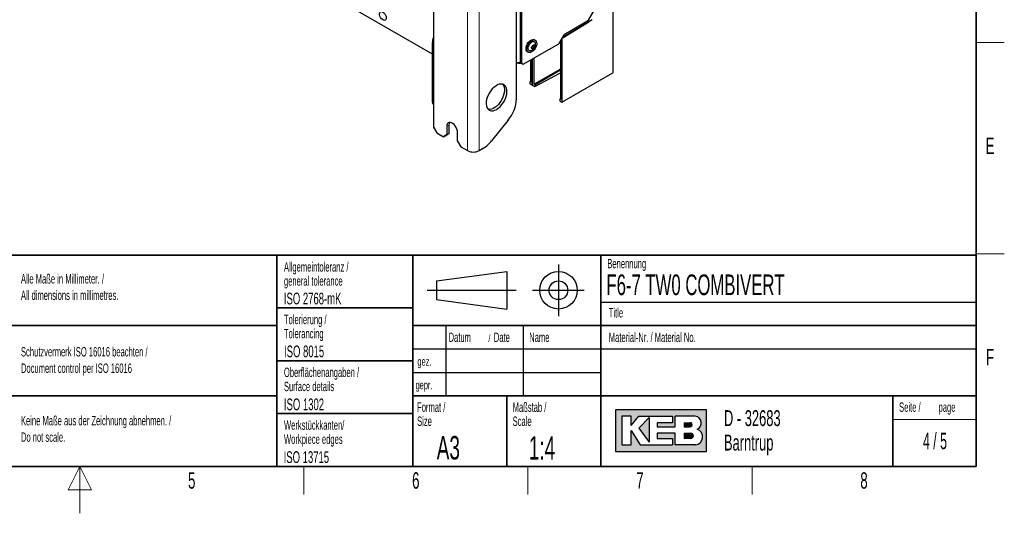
# Paper-space layout 'Blatt4' of a CAD drawing. Header units: millimetres. Extents: x 5 to 418, y 2 to 292.
# Tile 57 of 70: x 204 to 414, y 2 to 107. Entities that reach past the tile are written whole.
import ezdxf

# ---------------------------------------------------------------- set-up
doc = ezdxf.new("R2010")
doc.units = ezdxf.units.MM
doc.layers.add('SLD-0', color=7, linetype='Continuous')
doc.styles.add('SLDTEXTSTYLE0', font='TXT', dxfattribs={"width": 0.7})
doc.styles.add('SLDTEXTSTYLE1', font='TXT', dxfattribs={"width": 0.605})
doc.styles.add('SLDTEXTSTYLE2', font='TXT', dxfattribs={"width": 0.563})

psp = doc.layouts.new('Blatt4')

# ---------------------------------------------------------------- hatches: boundary and pattern name
at = {"linetype": 'Continuous'}
h = psp.add_hatch(color=7, dxfattribs=at)
h.paths.add_polyline_path([(331.1423676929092, 15.18257760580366), (350.5207896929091, 15.18257760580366), (350.5207896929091, 24.04128480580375), (331.1423676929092, 24.04128480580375)], flags=0)
edge = h.paths.add_edge_path(flags=0)
edge.add_arc((347.9991875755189, 18.26988521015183), 1.720915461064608, -81.72003226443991, 70.17096003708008, ccw=False)
edge.add_line((348.2470169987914, 16.56690822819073), (348.2293995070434, 16.56675060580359))
edge.add_line((348.2293995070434, 16.56675060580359), (343.8767592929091, 16.56675060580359))
edge.add_line((343.8767592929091, 16.56675060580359), (343.8767592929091, 19.05826200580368))
edge.add_line((343.8767592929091, 19.05826200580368), (340.0010748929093, 19.05826200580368))
edge.add_line((340.0010748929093, 19.05826200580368), (340.0010748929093, 17.95092360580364))
edge.add_line((340.0010748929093, 17.95092360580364), (343.3230900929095, 17.95092360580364))
edge.add_line((343.3230900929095, 17.95092360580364), (343.3230900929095, 16.56675060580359))
edge.add_line((343.3230900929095, 16.56675060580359), (336.4022250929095, 16.56675060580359))
edge.add_line((336.4022250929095, 16.56675060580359), (334.4643828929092, 19.61193120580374))
edge.add_line((334.4643828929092, 19.61193120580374), (334.4643828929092, 16.56675060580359))
edge.add_line((334.4643828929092, 16.56675060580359), (332.5265406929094, 16.56675060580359))
edge.add_line((332.5265406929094, 16.56675060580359), (332.5265406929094, 22.65711180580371))
edge.add_line((332.5265406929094, 22.65711180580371), (334.4643828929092, 22.65711180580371))
edge.add_line((334.4643828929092, 22.65711180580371), (334.4643828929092, 20.71926960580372))
edge.add_line((334.4643828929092, 20.71926960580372), (336.1253904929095, 22.65711180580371))
edge.add_line((336.1253904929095, 22.65711180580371), (343.3230900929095, 22.65711180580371))
edge.add_line((343.3230900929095, 22.65711180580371), (343.3230900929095, 21.27293880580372))
edge.add_line((343.3230900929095, 21.27293880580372), (340.0010748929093, 21.27293880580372))
edge.add_line((340.0010748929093, 21.27293880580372), (340.0010748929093, 20.44243500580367))
edge.add_line((340.0010748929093, 20.44243500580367), (343.8767592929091, 20.44243500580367))
edge.add_line((343.8767592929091, 20.44243500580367), (343.8767592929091, 22.65711180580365))
edge.add_line((343.8767592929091, 22.65711180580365), (348.1497422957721, 22.65711180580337))
edge.add_line((348.1497422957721, 22.65711180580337), (348.151741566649, 22.65711180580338))
edge.add_line((348.151741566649, 22.65711180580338), (348.1521661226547, 22.65713246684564))
edge.add_arc((347.9523797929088, 21.20834406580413), 1.462498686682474, -64.4589412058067, 82.1484933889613, ccw=False)
psp.add_hatch(color=7, dxfattribs=at).paths.add_polyline_path([(338.3400672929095, 17.12041980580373), (338.3400672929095, 22.38027720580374), (336.1253904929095, 20.16560040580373)], flags=0)
h = psp.add_hatch(color=7, dxfattribs=at)
edge = h.paths.add_edge_path(flags=0)
edge.add_line((345.8146014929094, 20.44243500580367), (346.974194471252, 20.44243500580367))
edge.add_arc((347.0534490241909, 20.85768690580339), 0.4227474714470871, 259.1945394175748, 460.8054605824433)
edge.add_line((346.9741944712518, 21.27293880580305), (345.8146014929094, 21.27293880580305))
edge.add_line((345.8146014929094, 21.27293880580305), (345.8146014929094, 20.44243500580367))
h = psp.add_hatch(color=7, dxfattribs=at)
edge = h.paths.add_edge_path(flags=0)
edge.add_line((345.8146014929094, 17.95092360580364), (347.1991847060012, 17.95092360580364))
edge.add_arc((347.1991847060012, 18.50459280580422), 0.5536692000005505, 270.0000000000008, 450.0000000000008)
edge.add_line((347.1991847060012, 19.05826200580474), (347.1703327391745, 19.05826200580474))
edge.add_line((347.1703327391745, 19.05826200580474), (345.8146014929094, 19.05826200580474))
edge.add_line((345.8146014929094, 19.05826200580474), (345.8146014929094, 17.95092360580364))

# ---------------------------------------------------------------- linework, layer by layer
at = {"color": 7, "linetype": 'Continuous', "lineweight": 25}
for p, q in [((292.3726433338, 206.1084381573), (292.3726433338, 84.2397219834)), ((310.0503128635, 90.2712395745), (310.0503128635, 118.1260993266)), ((261.5654013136, 117.4347806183), (292.0671869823, 99.8264745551)), ((310.8458079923, 114.9313253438), (310.8458079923, 97.9881034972)), ((311.1109730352, 114.7782488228), (311.1109730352, 97.8350269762)), ((330.6653197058, 95.9316792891), (330.6653197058, 115.1882704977)), ((325.4122076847, 106.9891489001), (327.1799746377, 110.0510110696)), ((326.2003699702, 107.1231893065), (319.7786325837, 103.2534991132)), ((319.7730311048, 103.1608120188), (325.4540510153, 106.6734631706)), ((320.1972951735, 103.9786439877), (325.4122076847, 106.9891489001)), ((292.3726433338, 103.6180302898), (292.2756687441, 103.1825236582)), ((314.0581217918, 102.7560882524), (313.8813450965, 102.8581392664)), ((319.0659243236, 102.0190521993), (320.1972951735, 103.9786439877)), ((319.7370965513, 103.1815565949), (319.7730311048, 103.1608120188)), ((319.7730311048, 89.6138566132), (319.7730311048, 103.1608120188)), ((292.0671869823, 101.2067326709), (292.0671869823, 89.7506592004)), ((311.4645264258, 97.6308585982), (319.0659243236, 102.0190521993)), ((313.4094017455, 101.4382419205), (313.3238131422, 101.0493547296)), ((313.3238131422, 101.0493547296), (313.5356135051, 100.9162922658)), ((313.4794490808, 101.3762190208), (313.3762045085, 101.2874043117)), ((313.4055133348, 101.4205742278), (313.4794490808, 101.3762190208)), ((313.7067907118, 101.6940666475), (313.4094017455, 101.4382419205)), ((313.5126463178, 101.5270566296), (313.4794490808, 101.3762190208)), ((313.4794490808, 101.3762190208), (313.8330024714, 101.1721169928)), ((313.5356135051, 100.9162922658), (313.8330024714, 101.1721169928)), ((313.6992828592, 101.6876081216), (313.9185910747, 101.5610041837)), ((313.9185910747, 101.5610041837), (313.7067907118, 101.6940666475)), ((313.8330024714, 101.1721169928), (313.9185910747, 101.5610041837)), ((319.4194238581, 102.6313313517), (319.4194238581, 90.1241458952)), ((312.4064649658, 100.3032951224), (312.5832416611, 100.2012441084)), ((313.4090700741, 93.2876931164), (313.4090700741, 98.753419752)), ((313.4444254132, 93.2672829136), (313.4444254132, 98.7738299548)), ((313.7980326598, 93.3693059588), (313.7980326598, 98.9779630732)), ((310.0503128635, 97.8642168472), (310.2519074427, 97.972608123)), ((310.1387012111, 98.0288542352), (310.1066607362, 98.0473508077)), ((310.8458079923, 97.9881034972), (311.1109730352, 97.8350269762)), ((311.1993613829, 97.7839351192), (310.8458079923, 97.9881034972)), ((311.1109730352, 97.8350269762), (311.4645264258, 97.6308585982)), ((311.4645264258, 97.6308585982), (311.1993613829, 97.7839351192)), ((313.0554628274, 98.5492866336), (313.0554628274, 93.7979823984)), ((319.4194238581, 96.6144841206), (313.7980326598, 93.3693059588)), ((313.9570778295, 93.2774911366), (319.4194238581, 96.4308539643)), ((313.9570778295, 92.8692207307), (319.4194238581, 95.8061581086)), ((319.7471241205, 89.556602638), (330.6028143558, 95.823423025)), ((313.0554628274, 93.9881369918), (312.8964176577, 93.8897972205)), ((312.8964176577, 93.8897972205), (312.8964176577, 93.4815268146)), ((312.8964176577, 93.8897972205), (313.0554628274, 93.7979823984)), ((312.8964176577, 93.4815268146), (313.3206413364, 93.2366276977)), ((313.3831630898, 93.2304391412), (313.4444345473, 93.2658101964)), ((313.5328541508, 93.1141198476), (313.9570778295, 92.8692207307)), ((313.7980326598, 93.3693059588), (313.9570778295, 93.2774911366)), ((313.9570778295, 93.2774911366), (313.9570778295, 92.8692207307)), ((319.4194238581, 90.3143004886), (319.2603786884, 90.2159607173)), ((319.2603786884, 90.2159607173), (319.2603786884, 89.8076903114)), ((319.2603786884, 90.2159607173), (319.4194238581, 90.1241458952)), ((319.2603786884, 89.8076903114), (319.6846023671, 89.5627911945)), ((292.3726433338, 84.2397219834), (293.079750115, 83.0149771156)), ((295.2010704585, 84.4441225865), (295.2010704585, 82.6069057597)), ((295.7314005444, 82.9130588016), (295.7314005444, 84.7502756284)), ((308.2825459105, 85.7150040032), (304.7470120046, 81.3168334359)), ((293.079750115, 83.0149771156), (294.4939636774, 82.1985690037)), ((294.4939636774, 82.1985690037), (295.2010704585, 82.6069057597)), ((295.0242937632, 82.5047220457), (294.4939636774, 82.1985690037)), ((295.7314005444, 82.9130588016), (295.0242937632, 82.5047220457)), ((295.2010704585, 82.6069057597), (295.7314005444, 82.9130588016)), ((297.4991674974, 81.280242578), (297.4991674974, 83.1174594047)), ((297.4991674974, 81.280242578), (298.2062742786, 80.0554977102)), ((298.2062742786, 80.0554977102), (299.620487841, 79.2390895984)), ((302.0953615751, 79.2390895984), (302.9792450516, 79.7493446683))]:
    psp.add_line(p, q, dxfattribs=at)
at = {"color": 7, "linetype": 'Continuous', "lineweight": 18}
for p, q in [((299.620487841, 202.7408873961), (299.620487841, 79.2390895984)), ((302.0953615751, 202.7408873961), (302.0953615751, 79.2390895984)), ((330.6302371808, 95.8815520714), (330.6302371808, 115.13814328)), ((310.1387012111, 98.0288542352), (310.1387012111, 98.0399928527)), ((319.7730311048, 89.6138566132), (330.6302371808, 95.8815520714)), ((313.4090700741, 93.2876931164), (313.4444254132, 93.3081032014)), ((295.2010704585, 84.4441225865), (295.7314005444, 84.7502756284))]:
    psp.add_line(p, q, dxfattribs=at)
at = {"color": 7, "linetype": 'Continuous', "lineweight": 25, "flags": 128}
for points in [[(281.4849415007, 107.1485878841), (281.2781669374, 107.3402614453), (281.0990347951, 107.5831454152), (280.9634617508, 107.8556584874), (280.8834940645, 108.1335866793), (280.866237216, 108.3922348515), (280.913224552, 108.6086209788), (281.0202810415, 108.7635182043), (281.1778942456, 108.8431632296), (281.3720595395, 108.8404792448), (281.5855244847, 108.7557047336), (281.799321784, 108.5963722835), (281.9944546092, 108.3766392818), (282.1535845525, 108.1160299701), (282.2625722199, 107.8377006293), (282.3117335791, 107.5663820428), (282.2967004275, 107.3261820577), (282.2188085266, 107.1384434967), (282.0849789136, 107.0198477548), (281.9071029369, 106.9809325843), (281.7009856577, 107.0251557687), (281.4849415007, 107.1485878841)], [(312.4064649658, 100.3032951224), (312.4059903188, 100.3035694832), (312.2458676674, 100.4497861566), (312.1421720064, 100.6670633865), (312.1014189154, 100.9417488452), (312.126169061, 101.2565830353), (312.2148673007, 101.5917837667), (312.3619403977, 101.9262891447), (312.5581472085, 102.2390809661), (312.7911593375, 102.5105053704), (313.0463357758, 102.7235077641), (313.3076428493, 102.8647044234), (313.5586616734, 102.925223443), (313.7836198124, 102.9012621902), (313.8813450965, 102.8581392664)], [(313.0291355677, 100.1539738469), (312.7892555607, 100.1355496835), (312.5827670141, 100.2015184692), (312.4226443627, 100.3477351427), (312.3189487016, 100.5650123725), (312.2781956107, 100.8396978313), (312.3029457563, 101.1545320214), (312.391643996, 101.4897327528), (312.538717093, 101.8242381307), (312.7349239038, 102.1370299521), (312.9679360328, 102.4084543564), (313.2231124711, 102.6214567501), (313.4844195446, 102.7626534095), (313.7354383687, 102.823172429), (313.9603965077, 102.7992111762), (314.1451590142, 102.6922752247), (314.2781165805, 102.5090837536), (314.3509149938, 102.2611473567), (314.3589800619, 101.9640447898), (314.301805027, 101.6364440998), (314.1829824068, 101.2989296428), (314.0099782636, 100.9727086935), (313.7936630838, 100.6782789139), (313.5476287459, 100.4341404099), (313.2873344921, 100.2556333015), (313.0291355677, 100.1539738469)], [(313.1032574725, 100.4907600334), (312.9016637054, 100.4800508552), (312.7340162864, 100.5502435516), (312.6138970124, 100.6956515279), (312.5510372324, 100.9044946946), (312.5505294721, 101.1598538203), (312.6124148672, 101.4410412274), (312.731679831, 101.7252767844), (312.8986622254, 101.9895334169), (313.09983413, 102.2124026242), (313.3188977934, 102.3758288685), (313.5381059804, 102.4665723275), (313.7396997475, 102.4772815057), (313.9073471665, 102.4070888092), (314.0274664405, 102.2616808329), (314.0650475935, 102.1689556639)], [(313.5223729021, 100.856131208), (313.3999902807, 100.8589935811), (313.3112851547, 100.9297837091), (313.2697620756, 101.0577244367), (313.2817425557, 101.2233379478), (313.3454026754, 101.4014110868), (313.4510507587, 101.5648338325), (313.5826028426, 101.6887265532), (313.7200313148, 101.7542277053), (313.8424139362, 101.7513653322), (313.9311190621, 101.6805752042), (313.9726421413, 101.5526344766), (313.9606616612, 101.3870209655), (313.8970015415, 101.2089478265), (313.7913534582, 101.0455250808), (313.6598013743, 100.9216323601), (313.5223729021, 100.856131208)], [(305.8076721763, 88.0165549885), (306.1811147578, 88.2688425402), (306.5438140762, 88.5872797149), (306.8853359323, 88.9627056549), (307.1958553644, 89.3843200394), (307.4664392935, 89.8399937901), (307.6893035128, 90.316618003), (307.8580366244, 90.8004810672), (307.967784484, 91.2776631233), (308.0153898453, 91.7344365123), (307.9994831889, 92.1576606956), (307.9205221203, 92.5351602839), (307.7807782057, 92.8560753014), (307.584271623, 93.1111736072), (307.3366555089, 93.2931164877), (307.0450533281, 93.3966697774), (306.7178539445, 93.4188544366), (306.3644702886, 93.3590322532), (305.9950685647, 93.2189242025), (305.620275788, 93.0025609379), (305.2508740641, 92.7161668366), (304.8974904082, 92.3679809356), (304.5702910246, 91.9680199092), (304.2786888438, 91.527789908), (304.0310727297, 91.0599555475), (303.834566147, 90.5779755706), (303.6948222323, 90.0957156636), (303.6158611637, 89.627049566), (303.5999545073, 89.1854599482), (303.6475598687, 88.7836505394), (303.7573077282, 88.4331806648), (303.9260408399, 88.1441327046), (304.1489050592, 87.9248220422), (304.4194889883, 87.7815578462), (304.7300084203, 87.7184615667), (305.0715302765, 87.7373483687), (305.4342295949, 87.8376749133), (305.8076721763, 88.0165549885)], [(307.0822213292, 93.3884737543), (307.1589734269, 93.2985103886), (307.3277065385, 93.0094624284), (307.4374543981, 92.6589925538), (307.4850597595, 92.257183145), (307.4691531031, 91.8155935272), (307.3901920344, 91.3469274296), (307.2504481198, 90.8646675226), (307.0539415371, 90.3826875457), (306.806325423, 89.9148531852), (306.5147232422, 89.474623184), (306.1875238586, 89.0746621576), (305.8341402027, 88.7264762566), (305.4647384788, 88.4400821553), (305.0899457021, 88.2237188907), (304.7205439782, 88.0836108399), (304.3671603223, 88.0237886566), (304.0399609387, 88.0459733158), (304.0027929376, 88.0541693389)], [(297.4991674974, 83.1174594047), (297.4657782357, 83.4542775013), (297.3675509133, 83.8100713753), (297.2101941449, 84.1641635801), (297.0028529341, 84.4959755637), (296.7575771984, 84.7862236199), (296.488621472, 85.0180395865), (296.211616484, 85.1779511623), (295.9426607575, 85.2566648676), (295.6973850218, 85.249606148), (295.490043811, 85.1571852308), (295.3326870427, 84.9847732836), (295.2344597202, 84.7423902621), (295.2010704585, 84.4441225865)], [(295.7314005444, 84.7502756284), (295.7647898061, 85.048543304), (295.8473261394, 85.2641537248)]]:
    psp.add_lwpolyline(points, dxfattribs=at)
at = {"color": 7, "linetype": 'Continuous', "lineweight": 18}
for centre, radius, start, end in [((293.4198682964, 102.949843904), 1.167618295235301, 168.505302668, 206.2477875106), ((292.9882239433, 101.2391371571), 0.9215907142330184, 181.9865668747, 228.0906168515), ((330.5683426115, 95.8752183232), 0.0622177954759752, 303.645278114, 5.8428102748), ((330.603703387, 95.9374624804), 0.0618871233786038, 295.3879401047, 354.6380347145)]:
    psp.add_arc(centre, radius, start, end, dxfattribs=at)
at = {"color": 7, "linetype": 'Continuous', "lineweight": 25}
for centre, radius, start, end in [((310.4928530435, 99.6596871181), 1.657705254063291, 254.516580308, 282.2933975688), ((310.8418210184, 99.3879570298), 1.530208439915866, 242.6456143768, 277.7244751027), ((330.5403197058, 95.9316792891), 0.1250000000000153, 299.997168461, 0), ((302.3839817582, 90.6246333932), 7.67447195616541, 320.2279276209, 357.3607126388), ((292.9883131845, 89.7831281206), 0.9216982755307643, 182.0187919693, 228.0891638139), ((299.616922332, 85.3218334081), 6.5082904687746, 301.1058993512, 322.0212651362), ((300.857924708, 81.627333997), 2.689788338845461, 242.6096722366, 297.3903277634)]:
    psp.add_arc(centre, radius, start, end, dxfattribs=at)
for centre, major_axis, ratio, start_param, end_param in [((313.3206682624, 93.3386953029), (-0.06249491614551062, 0.1082561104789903), 0.5775574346, 2.356123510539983, 3.927224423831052), ((313.5328272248, 93.2162185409), (-0.0625139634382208, 0.1082890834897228), 0.5772057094, 0.7853270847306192, 2.356427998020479), ((319.6846292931, 89.6648587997), (-0.06249491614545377, 0.1082561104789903), 0.5775574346, 2.356123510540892, 3.927224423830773)]:
    psp.add_ellipse(centre, major_axis=major_axis, ratio=ratio, start_param=start_param, end_param=end_param, dxfattribs=at)
for points, knots in [([(292.2756687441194, 103.1825236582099), (292.245544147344, 103.0352347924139), (292.1635959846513, 102.6345638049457), (292.0842729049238, 101.9777159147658), (292.0727415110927, 101.4573745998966), (292.0671869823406, 101.2067326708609)], [0, 0, 0, 0, 0.2315321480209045, 0.6298386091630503, 1, 1, 1, 1]), ([(313.11683439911, 100.4938387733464), (313.2105329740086, 100.5238507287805), (313.3853955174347, 100.579859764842), (313.6143655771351, 100.7365374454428), (313.8120031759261, 100.9338319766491), (313.9798623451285, 101.1910474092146), (314.0914846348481, 101.4841339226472), (314.1278454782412, 101.7834609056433), (314.116230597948, 102.011062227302), (314.0715392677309, 102.1293237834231), (314.0597703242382, 102.1604665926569)], [0, 0, 0, 0, 0.138281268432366, 0.2580638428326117, 0.3876613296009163, 0.528859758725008, 0.6841905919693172, 0.8219809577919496, 0.9531207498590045, 1, 1, 1, 1])]:
    psp.add_open_spline(points, degree=3, knots=knots, dxfattribs=at)
at = {"layer": 'SLD-0', "lineweight": 35}
for p, q in [((408, 12), (408, 282.5)), ((135, 57), (408, 57)), ((259, 57), (259, 12)), ((288, 57), (288, 12)), ((328, 57.0000000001), (328, 12)), ((408, 57), (408, 12)), ((259, 45.75), (288, 45.75)), ((202.5, 42), (259, 42)), ((408, 42), (288, 42)), ((259, 34.5), (288, 34.5)), ((202.5, 27), (259, 27)), ((288, 27), (408, 27)), ((308, 27), (308, 12)), ((390.2572074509, 27), (390.2572074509, 12)), ((259, 23.25), (288, 23.25)), ((26, 12), (408, 12)), ((135, 12), (408, 12))]:
    psp.add_line(p, q, dxfattribs=at)
at = {"layer": 'SLD-0', "lineweight": 18}
for p, q in [((408, 102.25), (414, 102.25)), ((408, 57.25), (414, 57.25)), ((390.2572074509, 22), (408, 22)), ((217, 12), (214.5, 7)), ((217, 2), (217, 12)), ((219.5, 7), (217, 12)), ((264.75, 6), (264.75, 12)), ((312.5, 6), (312.5, 12)), ((360.25, 6), (360.25, 12)), ((214.5, 7), (219.5, 7))]:
    psp.add_line(p, q, dxfattribs=at)
at = {"layer": 'SLD-0'}
for p, q in [((319, 55), (319, 44)), ((293, 51.5), (308, 53.5)), ((308, 53.5), (308, 45.5)), ((293, 51.5), (293, 47.5)), ((291, 49.5), (310, 49.5)), ((313.5, 49.5), (324.5, 49.5)), ((293, 47.5), (308, 45.5)), ((328, 47.0000000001), (408, 47.0000000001)), ((295, 42), (295, 27)), ((311.5, 42), (311.5, 27)), ((288, 37), (408, 37)), ((288, 32), (328, 32)), ((348.1497422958, 22.6571118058), (348.1517415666, 22.6571118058)), ((348.1517415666, 22.6571118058), (348.1521661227, 22.6571324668)), ((348.229399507, 16.5667506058), (348.2470169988, 16.5669082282))]:
    psp.add_line(p, q, dxfattribs=at)
at = {"layer": 'SLD-0', "linetype": 'Continuous'}
for p, q in [((350.5207896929, 24.0412848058), (331.1423676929, 24.0412848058)), ((331.1423676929, 24.0412848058), (331.1423676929, 15.1825776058)), ((350.5207896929, 15.1825776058), (350.5207896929, 24.0412848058)), ((334.4643828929, 22.6571118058), (332.5265406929, 22.6571118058)), ((332.5265406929, 22.6571118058), (332.5265406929, 16.5667506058)), ((334.4643828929, 20.7192696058), (336.1253904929, 22.6571118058)), ((334.4643828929, 20.7192696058), (334.4643828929, 22.6571118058)), ((336.1253904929, 22.6571118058), (343.3230900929, 22.6571118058)), ((338.3400672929, 22.3802772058), (336.1253904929, 20.1656004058)), ((338.3400672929, 22.3802772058), (338.3400672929, 17.1204198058)), ((340.0010748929, 21.2729388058), (340.0010748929, 20.4424350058)), ((343.3230900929, 21.2729388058), (340.0010748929, 21.2729388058)), ((343.3230900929, 22.6571118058), (343.3230900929, 21.2729388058)), ((348.1497422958, 22.6571118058), (343.8767592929, 22.6571118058)), ((343.8767592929, 20.4424350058), (343.8767592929, 22.6571118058)), ((345.8146014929, 21.2729388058), (346.9741944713, 21.2729388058)), ((345.8146014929, 21.2729388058), (345.8146014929, 20.4424350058)), ((348.1497422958, 22.6571118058), (348.1517415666, 22.6571118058)), ((348.1517415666, 22.6571118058), (348.1521661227, 22.6571324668)), ((334.4643828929, 16.5667506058), (334.4643828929, 19.6119312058)), ((334.4643828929, 19.6119312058), (336.4022250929, 16.5667506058)), ((336.1253904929, 20.1656004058), (338.3400672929, 17.1204198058)), ((340.0010748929, 20.4424350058), (343.8767592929, 20.4424350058)), ((340.0010748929, 19.0582620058), (340.0010748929, 17.9509236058)), ((343.8767592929, 19.0582620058), (340.0010748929, 19.0582620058)), ((343.8767592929, 16.5667506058), (343.8767592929, 19.0582620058)), ((345.8146014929, 20.4424350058), (346.9741944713, 20.4424350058)), ((345.8146014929, 19.0582620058), (347.199184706, 19.0582620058)), ((345.8146014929, 19.0582620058), (345.8146014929, 17.9509236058)), ((347.1703327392, 19.0582620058), (347.199184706, 19.0582620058)), ((340.0010748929, 17.9509236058), (343.3230900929, 17.9509236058)), ((343.3230900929, 17.9509236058), (343.3230900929, 16.5667506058)), ((347.199184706, 17.9509236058), (345.8146014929, 17.9509236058)), ((331.1423676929, 15.1825776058), (350.5207896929, 15.1825776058)), ((332.5265406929, 16.5667506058), (334.4643828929, 16.5667506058)), ((336.4022250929, 16.5667506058), (343.3230900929, 16.5667506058)), ((348.229399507, 16.5667506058), (343.8767592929, 16.5667506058)), ((348.229399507, 16.5667506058), (348.2470169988, 16.5669082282))]:
    psp.add_line(p, q, dxfattribs=at)
at = {"layer": 'SLD-0'}
for radius in [3.999999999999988, 1.999999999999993]:
    psp.add_circle((319, 49.5), radius, dxfattribs=at)
at = {"layer": 'SLD-0', "linetype": 'Continuous'}
for centre, radius, start, end in [((347.0534490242, 20.8576869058), 0.4227474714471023, 259.1945394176, 100.8054605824), ((347.9523797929, 21.2083440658), 1.46249868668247, 295.5410587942, 82.1484933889), ((347.199184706, 18.5045928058), 0.5536692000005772, 270, 90), ((347.9991875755, 18.2698852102), 1.720915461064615, 278.2799677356, 70.1709600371)]:
    psp.add_arc(centre, radius, start, end, dxfattribs=at)

# ---------------------------------------------------------------- texts
at = {"layer": 'SLD-0'}
for s, insert, char_height, attachment_point, style in [('E', (410.9815679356, 82.0010772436), 3.5, 2, 'SLDTEXTSTYLE1'), ('Allgemeintoleranz /', (260.5043854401, 55.4784419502), 2, 1, 'SLDTEXTSTYLE1'), ('Benennung', (329.4092408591, 56.1865848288), 2, 1, 'SLDTEXTSTYLE1'), ('Alle Maße in Millimeter. /', (204.4639500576, 52.9388226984), 2, 1, 'SLDTEXTSTYLE1'), ('general tolerance', (260.5043854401, 52.4784419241), 2, 1, 'SLDTEXTSTYLE1'), ('F6-7 TW0 COMBIVERT', (329.222041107, 52.8643539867), 4.4, 1, 'SLDTEXTSTYLE1'), ('All dimensions in millimetres.', (204.4639500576, 49.4388225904), 2, 1, 'SLDTEXTSTYLE1'), ('ISO 2768-mK', (260.4940938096, 48.9932287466), 2.5, 1, 'SLDTEXTSTYLE1'), ('Tolerierung /', (260.5022836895, 44.2785453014), 2, 1, 'SLDTEXTSTYLE1'), ('Title', (329.7169273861, 45.7051426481), 2, 1, 'SLDTEXTSTYLE1'), ('Tolerancing', (260.5022836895, 41.2785452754), 2, 1, 'SLDTEXTSTYLE1'), ('Datum', (295.5861619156, 40.5042457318), 2, 1, 'SLDTEXTSTYLE1'), ('/', (304.0691478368, 40.0041563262), 1.5, 1, 'SLDTEXTSTYLE1'), ('Date', (305.2253980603, 40.5042457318), 2, 1, 'SLDTEXTSTYLE1'), ('Name', (312.770034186, 40.4793879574), 2, 1, 'SLDTEXTSTYLE1'), ('Material-Nr. / Material No.', (329.7169273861, 40.4793879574), 2, 1, 'SLDTEXTSTYLE1'), ('ISO 8015', (260.5277662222, 37.732972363), 2.5, 1, 'SLDTEXTSTYLE1'), ('Schutzvermerk ISO 16016 beachten /', (204.4639500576, 37.4058096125), 2, 1, 'SLDTEXTSTYLE1'), ('F', (410.9536166, 37.0010772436), 3.5, 2, 'SLDTEXTSTYLE1'), ('Document control per ISO 16016', (204.4639500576, 33.9058095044), 2, 1, 'SLDTEXTSTYLE1'), ('gez.', (288.9470592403, 35.2328921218), 1.8, 1, 'SLDTEXTSTYLE1'), ('Oberflächenangaben /', (260.5027641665, 33.0232290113), 2, 1, 'SLDTEXTSTYLE1'), ('Surface details', (260.5027641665, 30.0232289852), 2, 1, 'SLDTEXTSTYLE1'), ('gepr.', (288.5445949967, 30.2118970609), 1.8, 1, 'SLDTEXTSTYLE1'), ('ISO 1302', (260.5038336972, 26.4529504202), 2.5, 1, 'SLDTEXTSTYLE1'), ('Format /', (288.8790098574, 25.606905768), 2, 1, 'SLDTEXTSTYLE1'), ('Maßstab /', (309.2314641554, 25.6069055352), 2, 1, 'SLDTEXTSTYLE1'), ('Seite /', (391.5827404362, 25.611128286), 2, 1, 'SLDTEXTSTYLE1'), ('D - 32683', (354.2591907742, 23.9656567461), 3.4, 1, 'SLDTEXTSTYLE1'), ('page', (399.9962824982, 25.6114133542), 2, 1, 'SLDTEXTSTYLE1'), ('Keine Maße aus der Zeichnung abnehmen. /', (204.4639500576, 22.7290049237), 2, 1, 'SLDTEXTSTYLE1'), ('Werkstückkanten/', (260.5090753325, 21.7906368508), 2, 1, 'SLDTEXTSTYLE1'), ('Size', (288.8790098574, 22.6069057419), 2, 1, 'SLDTEXTSTYLE1'), ('Scale', (309.2314641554, 22.6069055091), 2, 1, 'SLDTEXTSTYLE1'), ('Do not scale.', (204.4639500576, 19.2290048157), 2, 1, 'SLDTEXTSTYLE1'), ('Workpiece edges', (260.5090753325, 18.7906368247), 2, 1, 'SLDTEXTSTYLE1'), ('4 / 5', (399.2207129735, 19.1523676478), 3.5, 2, 'SLDTEXTSTYLE2'), ('A3', (293.0566699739, 18.4626222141), 5, 1, 'SLDTEXTSTYLE1'), ('1:4', (312.6833009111, 18.426931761), 5, 1, 'SLDTEXTSTYLE1'), ('Barntrup', (354.2591907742, 18.765656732), 3.4, 1, 'SLDTEXTSTYLE1'), ('ISO 13715', (260.4472726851, 15.2160422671), 2.5, 1, 'SLDTEXTSTYLE1'), ('5', (240.8527123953, 10.7429955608), 3.5, 2, 'SLDTEXTSTYLE1'), ('6', (288.6027123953, 10.7429955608), 3.5, 2, 'SLDTEXTSTYLE1'), ('7', (336.3527123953, 10.7429955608), 3.5, 2, 'SLDTEXTSTYLE1'), ('8', (384.1027123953, 10.7429955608), 3.5, 2, 'SLDTEXTSTYLE1')]:
    psp.add_mtext(s, dxfattribs=dict(at, insert=insert, char_height=char_height, attachment_point=attachment_point, style=style))
at = {"layer": 'SLD-0', "color": 7, "insert": (136.2103618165, 71.8572582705), "char_height": 5.0270833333, "attachment_point": 1, "style": 'SLDTEXTSTYLE0'}
psp.add_mtext('Basisgerät mit Zubehör', dxfattribs=at)

doc.saveas('drawing.dxf')
